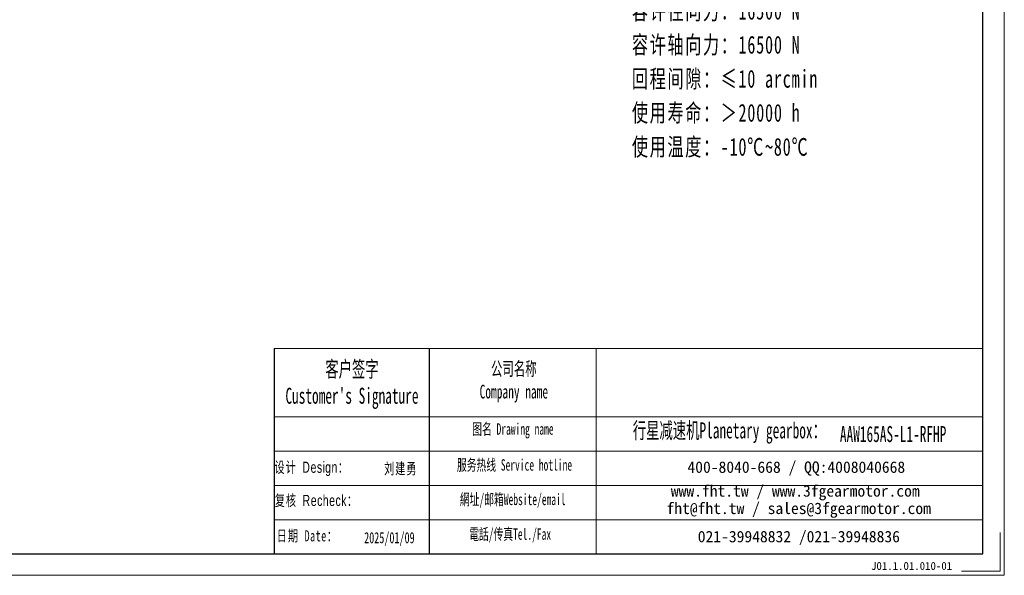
# Model space of a CAD drawing. Header units: millimetres. Extents: x -49 to 1174, y -30 to 830.
# Tile 5 of 8: x 508 to 1174, y -30 to 346. Entities that reach past the tile are written whole.
import ezdxf

# ---------------------------------------------------------------- set-up
doc = ezdxf.new("R2010")
doc.units = ezdxf.units.MM
doc.layers.add('6文字层', color=3, linetype='Continuous')
doc.layers.add('7标注层', color=4, linetype='Continuous')
for name, color, linetype, lineweight in [('SLD-0', 7, 'Continuous', 18), ('图框_外框线', 7, 'Continuous', 18), ('尺寸线层', 3, 'Continuous', 18)]:
    doc.layers.add(name, color=color, linetype=linetype, lineweight=lineweight)
doc.styles.add('SLDTEXTSTYLE4', font='SimSun.ttf', dxfattribs={"width": 0.611111})
doc.styles.get("Standard").update_dxf_attribs({"font": 'SimSun.ttf'})
doc.styles.add('标准', font='SimSun.ttf', dxfattribs={"width": 0.667})
doc.styles.add('样式 1', font='SimSun.ttf')

msp = doc.modelspace()

# ---------------------------------------------------------------- linework, layer by layer
msp.add_line((784.91907, 123.53773), (784.91907, -15.46695))
at = {"layer": '7标注层', "color": 0}
msp.add_line((680.06175, 123.53773), (680.06175, -15.44318), dxfattribs=at)
at = {"layer": '图框_外框线'}
for p, q in [((680.06175, 123.53773), (784.91907, 123.53773)), ((784.91907, 123.53773), (784.91907, -15.44318)), ((784.91907, 123.53773), (1159.28982, 123.53773)), ((897.89577, 123.53773), (897.89577, -15.44318)), ((680.06175, 77.15969), (784.91907, 77.15969)), ((784.91907, 77.15969), (1159.28982, 77.15969)), ((680.06175, 53.97068), (1159.28982, 53.97068)), ((680.06175, 30.78166), (1159.28982, 30.78166)), ((680.06175, 7.59264), (1159.28982, 7.59264))]:
    msp.add_line(p, q, dxfattribs=at)
at = {"layer": '图框_外框线', "color": 3}
msp.add_lwpolyline([(-42.31154, -29.9203), (1173.76694, -29.9203), (1173.76694, 830.02091), (-42.31154, 830.02091)], close=True, dxfattribs=at)
at = {"layer": '图框_外框线', "color": 3, "lineweight": 25}
msp.add_lwpolyline([(30.07408, -15.44318), (1159.28982, -15.44318), (1159.28982, 815.54379), (30.07408, 815.54379)], close=True, dxfattribs=at)
at = {"layer": '图框_外框线', "color": 3}
msp.add_lwpolyline([(1170.87152, -0.96605), (1170.87152, -27.02488), (1144.8127, -27.02488)], dxfattribs=at)

# ---------------------------------------------------------------- texts
at = {"layer": '6文字层', "insert": (1083.64764, -20.89932), "char_height": 5.3739568, "width": 46.5432195, "attachment_point": 1, "style": '样式 1'}
msp.add_mtext('J01.1.01.010-01', dxfattribs=at)
at = {"layer": 'SLD-0', "color": 1, "attachment_point": 2}
for s, insert, char_height, width, style in [("{\\fSimSun|b1|i0|c134|p2;客户签字\\PCustomer's Signature}", (732.67115, 114.95762), 10.8215426, 134.6211052, 'SLDTEXTSTYLE4'), ('{\\fSimSun|b1|i0|c134|p2;公司名称\\PCompany name}', (842.12396, 114.38316), 9.2756079, 120.0901612, 'SLDTEXTSTYLE4'), ('{\\fSimSun|b1|i0|c134|p2;图名 Drawing name}', (841.48993, 72.88513), 7.7296733, 98.8523513, 'SLDTEXTSTYLE4'), ('{\\fSimSun|b1|i0|c134|p2;  \\H1.1667x;行星减速机Planetary gearbox\\fSimSun|b0|i0|c134|p2;：}', (983.99129, 73.48138), 9.2756079, 145.8834226, 'SLDTEXTSTYLE4'), ('\\pt54.10771;{\\fSimSun|b1|i0|c134|p2;\\C256;AAW165AS-L1-RFHP}', (1098.58746, 71.01866), 10.8215426, 78.7535589, 'SLDTEXTSTYLE4'), ('{\\fSimSun|b0|i0|c134|p2;\\T1.1;设计 \\fArial|b0|i0|c0|p34;Design\\fSimSun|b0|i0|c134|p2;：}', (705.49342, 46.92069), 7.5235395, 71.4341139, '标准'), ('{\\fSimSun|b0|i0|c134|p2;\\T1.1;刘建勇}', (765.69858, 45.99159), 7.5235395, 34.3629184, '标准'), ('{\\fSimSun|b1|i0|c134|p2;服务热线 Service hotline}', (842.58605, 48.57933), 7.7296733, 110.1310159, 'SLDTEXTSTYLE4'), ('{\\fSimSun|b0|i0|c134|p2;\\T1.1;复核 \\fArial|b0|i0|c0|p34;Recheck\\fSimSun|b0|i0|c134|p2;：}', (708.63277, 24.47407), 7.5235395, 85.5770133, '标准'), ('{\\fSimSun|b1|i0|c134|p2;網址/邮箱Website/email}', (841.38246, 25.29103), 7.7296733, 114.6360216, 'SLDTEXTSTYLE4'), ('{\\T1.1;日期 Date：}', (702.4741, 0.55134), 7.5235395, 53.065012, '标准'), ('{\\fSimSun|b1|i0|c134|p2;電話/传真Tel./Fax}', (839.65067, 1.82117), 7.7296733, 116.0147569, 'SLDTEXTSTYLE4'), ('2025/01/09', (757.98632, -0.71943), 7.523539, 34.3629184, '标准')]:
    msp.add_mtext(s, dxfattribs=dict(at, insert=insert, char_height=char_height, width=width, style=style))
at = {"layer": 'SLD-0', "color": 1, "char_height": 7.7296733, "attachment_point": 2}
for s, insert, width in [('{\\fSimSun|b1|i0|c134|p2;400-8040-668 / QQ:4008040668}', (1033.12542, 47.10237), 225.0526002), ('{\\fSimSun|b1|i0|c134|p2;www.fht.tw / www.3fgearmotor.com }', (1032.4127, 31.0025), 225.3059472), ('\\pt92.75608;{\\fSimSun|b1|i0|c134|p2;fht@fht.tw / sales@3fgearmotor.com }', (1034.76839, 19.23225), 225.3059472), ('{\\fSimSun|b1|i0|c134|p2;021-39948832 /021-39948836 }', (1034.84922, 0.13113), 172.0381345)]:
    msp.add_mtext(s, dxfattribs=dict(at, insert=insert, width=width))
at = {"layer": '尺寸线层', "insert": (921.96341, 472.97503), "char_height": 12, "width": 238.0879491, "attachment_point": 1, "line_spacing_factor": 1.15057, "style": '标准'}
msp.add_mtext('{\\T1.1;性能参数：\\P减速比：1:6-20\\P额定输出力矩：750N.m\\P最大加速力矩：1.5倍额定扭矩\\P额定输入转速：3000 rpm\\P容许径向力：16500 N\\P容许轴向力：16500 N\\P回程间隙：≤10 arcmin\\P使用寿命：＞20000 h\\P使用温度：-10℃~80℃}', dxfattribs=at)

doc.saveas('drawing.dxf')
